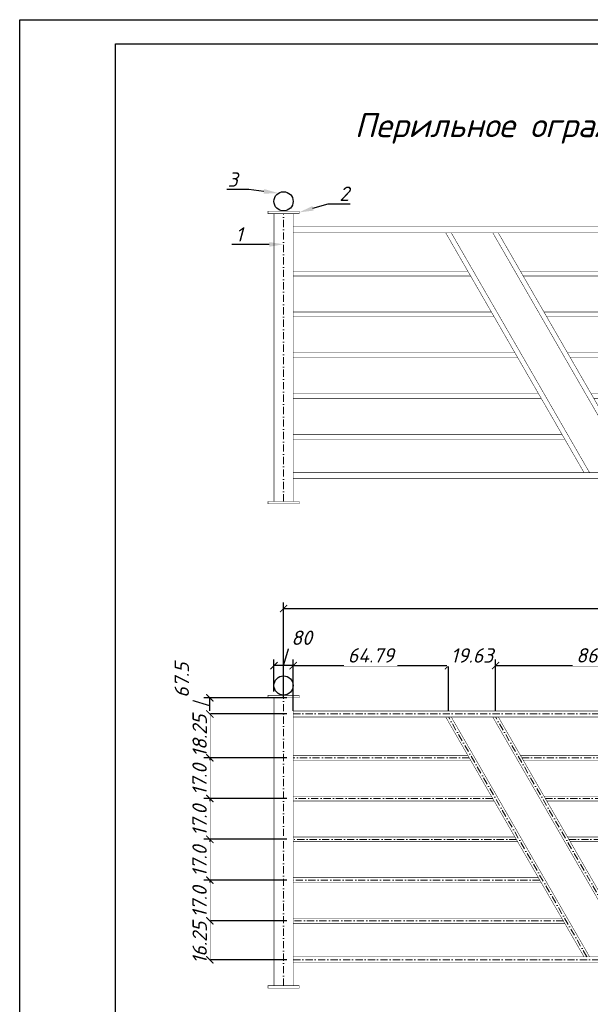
# Model space of a CAD drawing. Header units: metres. Extents: x 733306 to 734033, y 4473325 to 4475372.
# Tile 2 of 27: x 733306 to 733425, y 4473454 to 4473659. Entities that reach past the tile are written whole.
import ezdxf
from ezdxf import colors
from ezdxf.entities.mleader import LeaderData, LeaderLine
from ezdxf.math import Vec2, Vec3

# ---------------------------------------------------------------- set-up
doc = ezdxf.new("R2010")
doc.units = ezdxf.units.M
doc.header["$LTSCALE"] = 0.5
doc.header["$MEASUREMENT"] = 0
doc.header["$PDMODE"] = 32
doc.header["$PDSIZE"] = 0.3
doc.linetypes.add('482 Границы районов', pattern=[5, 3, -1, 0, -1])
doc.layers.add('IS-Размеры', color=7, linetype='Continuous')
doc.styles.add('IS-Основной', font='isocpeui.ttf')
doc.styles.add('ISOCPEUR_1.00', font='isocpeui.ttf')
doc.styles.add('Гипротранс', font='isocpeui.ttf')
doc.dimstyles.new('Lexx 25', dxfattribs={"dimtxt": 3, "dimasz": 1.5, "dimexe": 1.25, "dimexo": 1.3, "dimtad": 1, "dimdec": 0, "dimlfac": 25, "dimtxsty": 'Гипротранс', "dimblk": 'ARCHTICK', "dimcen": 2.5, "dimaunit": 1, "dimadec": 3, "dimazin": 0, "dimtfac": 1, "dimtdec": 0, "dimtmove": 0, "dimatfit": 3, "dimfxl": 1, "dimtfill": 1, "dimarcsym": 0})

# ---------------------------------------------------------------- blocks, each defined once
blk = doc.blocks.new('_ArchTick')
at = {"color": 0, "linetype": 'ByBlock', "const_width": 0.15}
blk.add_lwpolyline([(-0.5, -0.5), (0.5, 0.5)], dxfattribs=at)
blk = doc.blocks.new('*D98')
at = {"color": 0, "lineweight": -2, "transparency": 16777216}
for p, q in [((733360.75, 4473524.15), (733361.86, 4473527.84)), ((733361.86, 4473527.84), (733367.17, 4473527.84)), ((733358.75, 4473518.75), (733358.75, 4473525.4)), ((733362.75, 4473518.75), (733362.75, 4473525.4)), ((733362.75, 4473524.15), (733358.75, 4473524.15))]:
    blk.add_line(p, q, dxfattribs=at)
at = {"layer": 'Defpoints', "color": 0, "transparency": 16777216}
for p in [(733358.75, 4473524.15), (733358.75, 4473517.45), (733362.75, 4473517.45)]:
    blk.add_point(p, dxfattribs=at)
at = {"color": 0, "lineweight": -2, "transparency": 16777216, "xscale": 1.5, "yscale": 1.5, "zscale": 1.5, "rotation": 180}
blk.add_blockref('_ArchTick', (733358.75, 4473524.15), dxfattribs=at)
at = {"color": 0, "lineweight": -2, "transparency": 16777216, "xscale": 1.5, "yscale": 1.5, "zscale": 1.5}
blk.add_blockref('_ArchTick', (733362.75, 4473524.15), dxfattribs=at)
at = {"color": 0, "lineweight": 5, "transparency": 16777216, "insert": (733364.52, 4473529.96), "char_height": 3, "attachment_point": 5, "style": 'Гипротранс', "bg_fill": 3, "box_fill_scale": 1.25, "bg_fill_color": 256, "bg_fill_true_color": 13158600, "bg_fill_transparency": 0}
blk.add_mtext('80', dxfattribs=at)
blk = doc.blocks.new('*D99')
at = {"color": 0, "lineweight": -2, "transparency": 16777216}
for p, q in [((733341.67, 4473516.87), (733341.67, 4473525.37)), ((733345.37, 4473515.76), (733341.67, 4473516.87)), ((733361.45, 4473517.45), (733344.12, 4473517.45)), ((733345.37, 4473514.07), (733345.37, 4473517.45)), ((733361.45, 4473514.07), (733344.12, 4473514.07))]:
    blk.add_line(p, q, dxfattribs=at)
at = {"layer": 'Defpoints', "color": 0, "transparency": 16777216}
for p in [(733345.37, 4473517.45), (733362.75, 4473517.45), (733362.75, 4473514.07)]:
    blk.add_point(p, dxfattribs=at)
at = {"color": 0, "lineweight": -2, "transparency": 16777216, "xscale": 1.5, "yscale": 1.5, "zscale": 1.5}
for p, rotation in [((733345.37, 4473517.45), 90), ((733345.37, 4473514.07), 270)]:
    blk.add_blockref('_ArchTick', p, dxfattribs=dict(at, rotation=rotation))
at = {"color": 0, "lineweight": 5, "transparency": 16777216, "insert": (733339.52, 4473521.12), "char_height": 3, "attachment_point": 5, "rotation": 90, "style": 'Гипротранс', "bg_fill": 3, "box_fill_scale": 1.25, "bg_fill_color": 256, "bg_fill_true_color": 13158600, "bg_fill_transparency": 0}
blk.add_mtext('67.5', dxfattribs=at)
blk = doc.blocks.new('*D100')
at = {"color": 0, "lineweight": -2, "transparency": 16777216}
for p, q in [((733361.45, 4473514.07), (733344.12, 4473514.07)), ((733345.37, 4473514.07), (733345.37, 4473504.95)), ((733361.45, 4473504.95), (733344.12, 4473504.95))]:
    blk.add_line(p, q, dxfattribs=at)
at = {"layer": 'Defpoints', "color": 0, "transparency": 16777216}
for p in [(733362.75, 4473514.07), (733362.75, 4473504.95)]:
    blk.add_point(p, dxfattribs=at)
at = {"color": 0, "lineweight": 5, "transparency": 16777216, "insert": (733343.25, 4473509.51), "char_height": 3, "attachment_point": 5, "rotation": 90, "style": 'Гипротранс', "bg_fill": 3, "box_fill_scale": 1.25, "bg_fill_color": 256, "bg_fill_true_color": 13158600, "bg_fill_transparency": 0}
blk.add_mtext('18.25', dxfattribs=at)
at = {"layer": 'Defpoints', "color": 0, "transparency": 16777216}
blk.add_point((733345.37, 4473504.95), dxfattribs=at)
at = {"color": 0, "lineweight": -2, "transparency": 16777216, "xscale": 1.5, "yscale": 1.5, "zscale": 1.5}
for p, rotation in [((733345.37, 4473514.07), 90), ((733345.37, 4473504.95), 270)]:
    blk.add_blockref('_ArchTick', p, dxfattribs=dict(at, rotation=rotation))
blk = doc.blocks.new('*D94')
at = {"color": 0, "lineweight": -2, "transparency": 16777216}
for p, q in [((733361.45, 4473504.95), (733344.12, 4473504.95)), ((733345.37, 4473504.95), (733345.37, 4473496.45)), ((733361.45, 4473496.45), (733344.12, 4473496.45))]:
    blk.add_line(p, q, dxfattribs=at)
at = {"layer": 'Defpoints', "color": 0, "transparency": 16777216}
for p in [(733362.75, 4473504.95), (733362.75, 4473496.45)]:
    blk.add_point(p, dxfattribs=at)
at = {"color": 0, "lineweight": 5, "transparency": 16777216, "insert": (733343.23, 4473500.38), "char_height": 3, "attachment_point": 5, "rotation": 90, "style": 'Гипротранс', "bg_fill": 3, "box_fill_scale": 1.25, "bg_fill_color": 256, "bg_fill_true_color": 13158600, "bg_fill_transparency": 0}
blk.add_mtext('17.0', dxfattribs=at)
at = {"layer": 'Defpoints', "color": 0, "transparency": 16777216}
blk.add_point((733345.37, 4473496.45), dxfattribs=at)
at = {"color": 0, "lineweight": -2, "transparency": 16777216, "xscale": 1.5, "yscale": 1.5, "zscale": 1.5}
for p, rotation in [((733345.37, 4473504.95), 90), ((733345.37, 4473496.45), 270)]:
    blk.add_blockref('_ArchTick', p, dxfattribs=dict(at, rotation=rotation))
blk = doc.blocks.new('*D95')
at = {"color": 0, "lineweight": -2, "transparency": 16777216}
for p, q in [((733361.45, 4473496.45), (733344.12, 4473496.45)), ((733345.37, 4473496.45), (733345.37, 4473487.95)), ((733361.45, 4473487.95), (733344.12, 4473487.95))]:
    blk.add_line(p, q, dxfattribs=at)
at = {"layer": 'Defpoints', "color": 0, "transparency": 16777216}
for p in [(733362.75, 4473496.45), (733362.75, 4473487.95)]:
    blk.add_point(p, dxfattribs=at)
at = {"color": 0, "lineweight": 5, "transparency": 16777216, "insert": (733343.23, 4473491.88), "char_height": 3, "attachment_point": 5, "rotation": 90, "style": 'Гипротранс', "bg_fill": 3, "box_fill_scale": 1.25, "bg_fill_color": 256, "bg_fill_true_color": 13158600, "bg_fill_transparency": 0}
blk.add_mtext('17.0', dxfattribs=at)
at = {"layer": 'Defpoints', "color": 0, "transparency": 16777216}
blk.add_point((733345.37, 4473487.95), dxfattribs=at)
at = {"color": 0, "lineweight": -2, "transparency": 16777216, "xscale": 1.5, "yscale": 1.5, "zscale": 1.5}
for p, rotation in [((733345.37, 4473496.45), 90), ((733345.37, 4473487.95), 270)]:
    blk.add_blockref('_ArchTick', p, dxfattribs=dict(at, rotation=rotation))
blk = doc.blocks.new('*D96')
at = {"color": 0, "lineweight": -2, "transparency": 16777216}
for p, q in [((733361.45, 4473487.95), (733344.12, 4473487.95)), ((733345.37, 4473487.95), (733345.37, 4473479.45)), ((733361.45, 4473479.45), (733344.12, 4473479.45))]:
    blk.add_line(p, q, dxfattribs=at)
at = {"layer": 'Defpoints', "color": 0, "transparency": 16777216}
for p in [(733362.75, 4473487.95), (733362.75, 4473479.45)]:
    blk.add_point(p, dxfattribs=at)
at = {"color": 0, "lineweight": 5, "transparency": 16777216, "insert": (733343.23, 4473483.38), "char_height": 3, "attachment_point": 5, "rotation": 90, "style": 'Гипротранс', "bg_fill": 3, "box_fill_scale": 1.25, "bg_fill_color": 256, "bg_fill_true_color": 13158600, "bg_fill_transparency": 0}
blk.add_mtext('17.0', dxfattribs=at)
at = {"layer": 'Defpoints', "color": 0, "transparency": 16777216}
blk.add_point((733345.37, 4473479.45), dxfattribs=at)
at = {"color": 0, "lineweight": -2, "transparency": 16777216, "xscale": 1.5, "yscale": 1.5, "zscale": 1.5}
for p, rotation in [((733345.37, 4473487.95), 90), ((733345.37, 4473479.45), 270)]:
    blk.add_blockref('_ArchTick', p, dxfattribs=dict(at, rotation=rotation))
blk = doc.blocks.new('*D97')
at = {"color": 0, "lineweight": -2, "transparency": 16777216}
for p, q in [((733361.45, 4473479.45), (733344.12, 4473479.45)), ((733345.37, 4473479.45), (733345.37, 4473470.95)), ((733361.45, 4473470.95), (733344.12, 4473470.95))]:
    blk.add_line(p, q, dxfattribs=at)
at = {"layer": 'Defpoints', "color": 0, "transparency": 16777216}
for p in [(733362.75, 4473479.45), (733362.75, 4473470.95)]:
    blk.add_point(p, dxfattribs=at)
at = {"color": 0, "lineweight": 5, "transparency": 16777216, "insert": (733343.23, 4473474.88), "char_height": 3, "attachment_point": 5, "rotation": 90, "style": 'Гипротранс', "bg_fill": 3, "box_fill_scale": 1.25, "bg_fill_color": 256, "bg_fill_true_color": 13158600, "bg_fill_transparency": 0}
blk.add_mtext('17.0', dxfattribs=at)
at = {"layer": 'Defpoints', "color": 0, "transparency": 16777216}
blk.add_point((733345.37, 4473470.95), dxfattribs=at)
at = {"color": 0, "lineweight": -2, "transparency": 16777216, "xscale": 1.5, "yscale": 1.5, "zscale": 1.5}
for p, rotation in [((733345.37, 4473479.45), 90), ((733345.37, 4473470.95), 270)]:
    blk.add_blockref('_ArchTick', p, dxfattribs=dict(at, rotation=rotation))
blk = doc.blocks.new('*D93')
at = {"color": 0, "lineweight": -2, "transparency": 16777216}
for p, q in [((733361.45, 4473470.95), (733344.12, 4473470.95)), ((733345.37, 4473470.95), (733345.37, 4473462.82)), ((733361.45, 4473462.82), (733344.12, 4473462.82))]:
    blk.add_line(p, q, dxfattribs=at)
at = {"layer": 'Defpoints', "color": 0, "transparency": 16777216}
for p in [(733362.75, 4473470.95), (733362.75, 4473462.82)]:
    blk.add_point(p, dxfattribs=at)
at = {"color": 0, "lineweight": 5, "transparency": 16777216, "insert": (733343.25, 4473466.38), "char_height": 3, "attachment_point": 5, "rotation": 90, "style": 'Гипротранс', "bg_fill": 3, "box_fill_scale": 1.25, "bg_fill_color": 256, "bg_fill_true_color": 13158600, "bg_fill_transparency": 0}
blk.add_mtext('16.25', dxfattribs=at)
at = {"layer": 'Defpoints', "color": 0, "transparency": 16777216}
blk.add_point((733345.37, 4473462.82), dxfattribs=at)
at = {"color": 0, "lineweight": -2, "transparency": 16777216, "xscale": 1.5, "yscale": 1.5, "zscale": 1.5}
for p, rotation in [((733345.37, 4473470.95), 90), ((733345.37, 4473462.82), 270)]:
    blk.add_blockref('_ArchTick', p, dxfattribs=dict(at, rotation=rotation))
blk = doc.blocks.new('*D103')
at = {"color": 0, "lineweight": -2, "transparency": 16777216}
for p, q in [((733362.75, 4473514.75), (733362.75, 4473525.4)), ((733395.15, 4473514.75), (733395.15, 4473525.4)), ((733362.75, 4473524.15), (733395.15, 4473524.15))]:
    blk.add_line(p, q, dxfattribs=at)
at = {"layer": 'Defpoints', "color": 0, "transparency": 16777216}
for p in [(733395.15, 4473524.15), (733362.75, 4473513.45), (733395.15, 4473513.45)]:
    blk.add_point(p, dxfattribs=at)
at = {"color": 0, "lineweight": -2, "transparency": 16777216, "xscale": 1.5, "yscale": 1.5, "zscale": 1.5, "rotation": 180}
blk.add_blockref('_ArchTick', (733362.75, 4473524.15), dxfattribs=at)
at = {"color": 0, "lineweight": -2, "transparency": 16777216, "xscale": 1.5, "yscale": 1.5, "zscale": 1.5}
blk.add_blockref('_ArchTick', (733395.15, 4473524.15), dxfattribs=at)
at = {"color": 0, "lineweight": 5, "transparency": 16777216, "insert": (733378.95, 4473526.29), "char_height": 3, "attachment_point": 5, "style": 'Гипротранс', "bg_fill": 3, "box_fill_scale": 1.25, "bg_fill_color": 256, "bg_fill_true_color": 13158600, "bg_fill_transparency": 0}
blk.add_mtext('64.79', dxfattribs=at)
blk = doc.blocks.new('*D104')
at = {"color": 0, "lineweight": -2, "transparency": 16777216}
for p, q in [((733395.15, 4473514.75), (733395.15, 4473525.4)), ((733404.96, 4473514.75), (733404.96, 4473525.4)), ((733395.15, 4473524.15), (733404.96, 4473524.15))]:
    blk.add_line(p, q, dxfattribs=at)
at = {"layer": 'Defpoints', "color": 0, "transparency": 16777216}
for p in [(733395.15, 4473513.45), (733404.96, 4473513.45)]:
    blk.add_point(p, dxfattribs=at)
at = {"color": 0, "lineweight": -2, "transparency": 16777216, "xscale": 1.5, "yscale": 1.5, "zscale": 1.5, "rotation": 180}
blk.add_blockref('_ArchTick', (733395.15, 4473524.15), dxfattribs=at)
at = {"color": 0, "lineweight": -2, "transparency": 16777216, "xscale": 1.5, "yscale": 1.5, "zscale": 1.5}
blk.add_blockref('_ArchTick', (733404.96, 4473524.15), dxfattribs=at)
at = {"color": 0, "lineweight": 5, "transparency": 16777216, "insert": (733400.06, 4473526.27), "char_height": 3, "attachment_point": 5, "style": 'Гипротранс', "bg_fill": 3, "box_fill_scale": 1.25, "bg_fill_color": 256, "bg_fill_true_color": 13158600, "bg_fill_transparency": 0}
blk.add_mtext('19.63', dxfattribs=at)
at = {"layer": 'Defpoints', "color": 0, "transparency": 16777216}
blk.add_point((733404.96, 4473524.15), dxfattribs=at)
blk = doc.blocks.new('*D105')
at = {"color": 0, "lineweight": -2, "transparency": 16777216}
for p, q in [((733404.96, 4473514.75), (733404.96, 4473525.4)), ((733448.15, 4473514.75), (733448.15, 4473525.4)), ((733404.96, 4473524.15), (733448.15, 4473524.15))]:
    blk.add_line(p, q, dxfattribs=at)
at = {"layer": 'Defpoints', "color": 0, "transparency": 16777216}
for p in [(733448.15, 4473524.15), (733404.96, 4473513.45), (733448.15, 4473513.45)]:
    blk.add_point(p, dxfattribs=at)
at = {"color": 0, "lineweight": -2, "transparency": 16777216, "xscale": 1.5, "yscale": 1.5, "zscale": 1.5, "rotation": 180}
blk.add_blockref('_ArchTick', (733404.96, 4473524.15), dxfattribs=at)
at = {"color": 0, "lineweight": -2, "transparency": 16777216, "xscale": 1.5, "yscale": 1.5, "zscale": 1.5}
blk.add_blockref('_ArchTick', (733448.15, 4473524.15), dxfattribs=at)
at = {"color": 0, "lineweight": 5, "transparency": 16777216, "insert": (733426.56, 4473526.29), "char_height": 3, "attachment_point": 5, "style": 'Гипротранс', "bg_fill": 3, "box_fill_scale": 1.25, "bg_fill_color": 256, "bg_fill_true_color": 13158600, "bg_fill_transparency": 0}
blk.add_mtext('86.37', dxfattribs=at)
blk = doc.blocks.new('*D108')
at = {"color": 0, "lineweight": -2, "transparency": 16777216}
for p, q in [((733360.75, 4473517.48), (733360.75, 4473537.29)), ((733510.75, 4473516.29), (733510.75, 4473537.29)), ((733360.75, 4473536.04), (733510.75, 4473536.04))]:
    blk.add_line(p, q, dxfattribs=at)
at = {"layer": 'Defpoints', "color": 0, "transparency": 16777216}
for p in [(733510.75, 4473536.04), (733360.75, 4473516.18), (733510.75, 4473514.99)]:
    blk.add_point(p, dxfattribs=at)
at = {"color": 0, "lineweight": -2, "transparency": 16777216, "xscale": 1.5, "yscale": 1.5, "zscale": 1.5, "rotation": 180}
blk.add_blockref('_ArchTick', (733360.75, 4473536.04), dxfattribs=at)
at = {"color": 0, "lineweight": -2, "transparency": 16777216, "xscale": 1.5, "yscale": 1.5, "zscale": 1.5}
blk.add_blockref('_ArchTick', (733510.75, 4473536.04), dxfattribs=at)
at = {"color": 0, "lineweight": 5, "transparency": 16777216, "insert": (733435.75, 4473538.17), "char_height": 3, "attachment_point": 5, "style": 'Гипротранс', "bg_fill": 3, "box_fill_scale": 1.25, "bg_fill_color": 256, "bg_fill_true_color": 13158600, "bg_fill_transparency": 0}
blk.add_mtext('3000', dxfattribs=at)
blk = doc.blocks.new('dfdsfdsf')
at = {"ltscale": 20, "const_width": 0.1}
for points in [[(733358.75, 4473618.36), (733357.5, 4473618.36), (733357.5, 4473618.86), (733362.75, 4473618.86), (733364, 4473618.86), (733364, 4473618.36), (733358.75, 4473618.36)], [(733508.75, 4473618.36), (733507.5, 4473618.36), (733507.5, 4473618.86), (733512.75, 4473618.86), (733514, 4473618.86), (733514, 4473618.36), (733508.75, 4473618.36)], [(733358.75, 4473558.36), (733358.75, 4473618.36), (733362.75, 4473618.36), (733362.75, 4473558.36), (733358.75, 4473558.36)], [(733508.75, 4473558.36), (733508.75, 4473618.36), (733512.75, 4473618.36), (733512.75, 4473558.36), (733508.75, 4473558.36)], [(733362.75, 4473615.61), (733362.75, 4473614.36), (733508.75, 4473614.36), (733508.75, 4473615.61), (733362.75, 4473615.61)], [(733424.59, 4473564.36), (733423.44, 4473564.36), (733394.57, 4473614.36), (733395.73, 4473614.36), (733424.59, 4473564.36)], [(733434.41, 4473564.36), (733433.25, 4473564.36), (733404.39, 4473614.36), (733405.54, 4473614.36), (733434.41, 4473564.36)], [(733477.59, 4473564.36), (733476.44, 4473564.36), (733447.57, 4473614.36), (733448.73, 4473614.36), (733477.59, 4473564.36)], [(733487.41, 4473564.36), (733486.25, 4473564.36), (733457.39, 4473614.36), (733458.54, 4473614.36), (733487.41, 4473564.36)], [(733399.19, 4473606.36), (733399.77, 4473605.36), (733362.75, 4473605.36), (733362.75, 4473606.36), (733399.19, 4473606.36)], [(733410.16, 4473606.36), (733410.74, 4473605.36), (733452.77, 4473605.36), (733452.19, 4473606.36), (733410.16, 4473606.36)], [(733463.16, 4473606.36), (733463.74, 4473605.36), (733508.75, 4473605.36), (733508.75, 4473606.36), (733463.16, 4473606.36)], [(733404.1, 4473597.86), (733362.75, 4473597.86), (733362.75, 4473596.86), (733404.68, 4473596.86), (733404.1, 4473597.86)], [(733415.07, 4473597.86), (733415.65, 4473596.86), (733457.68, 4473596.86), (733457.1, 4473597.86), (733415.07, 4473597.86)], [(733468.07, 4473597.86), (733468.65, 4473596.86), (733508.75, 4473596.86), (733508.75, 4473597.86), (733468.07, 4473597.86)], [(733409.01, 4473589.36), (733362.75, 4473589.36), (733362.75, 4473588.36), (733409.58, 4473588.36), (733409.01, 4473589.36)], [(733419.98, 4473589.36), (733420.55, 4473588.36), (733462.58, 4473588.36), (733462.01, 4473589.36), (733419.98, 4473589.36)], [(733472.98, 4473589.36), (733473.55, 4473588.36), (733508.75, 4473588.36), (733508.75, 4473589.36), (733472.98, 4473589.36)], [(733413.91, 4473580.86), (733362.75, 4473580.86), (733362.75, 4473579.86), (733414.49, 4473579.86), (733413.91, 4473580.86)], [(733424.88, 4473580.86), (733425.46, 4473579.86), (733467.49, 4473579.86), (733466.91, 4473580.86), (733424.88, 4473580.86)], [(733477.88, 4473580.86), (733478.46, 4473579.86), (733508.75, 4473579.86), (733508.75, 4473580.86), (733477.88, 4473580.86)], [(733418.82, 4473572.36), (733362.75, 4473572.36), (733362.75, 4473571.36), (733419.4, 4473571.36), (733418.82, 4473572.36)], [(733429.79, 4473572.36), (733430.37, 4473571.36), (733472.4, 4473571.36), (733471.82, 4473572.36), (733429.79, 4473572.36)], [(733508.75, 4473572.36), (733482.79, 4473572.36), (733483.37, 4473571.36), (733508.75, 4473571.36), (733508.75, 4473572.36)], [(733362.75, 4473564.36), (733362.75, 4473563.11), (733508.75, 4473563.11), (733508.75, 4473564.36), (733362.75, 4473564.36)], [(733358.75, 4473558.36), (733357.5, 4473558.36), (733357.5, 4473557.86), (733362.75, 4473557.86), (733364, 4473557.86), (733364, 4473558.36), (733358.75, 4473558.36)], [(733508.75, 4473558.36), (733507.5, 4473558.36), (733507.5, 4473557.86), (733512.75, 4473557.86), (733514, 4473557.86), (733514, 4473558.36), (733508.75, 4473558.36)]]:
    blk.add_lwpolyline(points, dxfattribs=at)
at = {"linetype": '482 Границы районов', "lineweight": 5}
for points in [[(733360.75, 4473558.36), (733360.75, 4473618.36)], [(733510.75, 4473558.36), (733510.75, 4473618.36)]]:
    blk.add_lwpolyline(points, dxfattribs=at)
at = {"ltscale": 20}
blk.add_circle((733360.75, 4473620.92), 2, dxfattribs=at)
at = {"lineweight": 5}
blk.add_circle((733510.75, 4473620.92), 2, dxfattribs=at)

msp = doc.modelspace()

# ---------------------------------------------------------------- linework, layer by layer
for points in [[(733305.706, 4473361.78), (733305.706, 4473658.78), (733781.536, 4473658.78), (733781.536, 4473361.78)], [(733325.706, 4473366.78), (733325.706, 4473653.78), (733776.536, 4473653.78), (733776.536, 4473366.78)]]:
    msp.add_lwpolyline(points, close=True)
at = {"ltscale": 20, "const_width": 0.1}
for points in [[(733358.754, 4473517.446), (733357.504, 4473517.446), (733357.504, 4473517.946), (733362.754, 4473517.946), (733364.004, 4473517.946), (733364.004, 4473517.446), (733358.754, 4473517.446)], [(733358.754, 4473457.446), (733358.754, 4473517.446), (733362.754, 4473517.446), (733362.754, 4473457.446), (733358.754, 4473457.446)], [(733362.754, 4473514.696), (733362.754, 4473513.446), (733508.754, 4473513.446), (733508.754, 4473514.696), (733362.754, 4473514.696)], [(733424.594, 4473463.446), (733423.439, 4473463.446), (733394.572, 4473513.446), (733395.727, 4473513.446), (733424.594, 4473463.446)], [(733434.409, 4473463.446), (733433.254, 4473463.446), (733404.387, 4473513.446), (733405.542, 4473513.446), (733434.409, 4473463.446)], [(733399.191, 4473505.446), (733399.768, 4473504.446), (733362.754, 4473504.446), (733362.754, 4473505.446), (733399.191, 4473505.446)], [(733410.16, 4473505.446), (733410.738, 4473504.446), (733452.768, 4473504.446), (733452.191, 4473505.446), (733410.16, 4473505.446)], [(733404.098, 4473496.946), (733362.754, 4473496.946), (733362.754, 4473495.946), (733404.675, 4473495.946), (733404.098, 4473496.946)], [(733415.068, 4473496.946), (733415.645, 4473495.946), (733457.675, 4473495.946), (733457.098, 4473496.946), (733415.068, 4473496.946)], [(733409.006, 4473488.446), (733362.754, 4473488.446), (733362.754, 4473487.446), (733409.583, 4473487.446), (733409.006, 4473488.446)], [(733419.975, 4473488.446), (733420.553, 4473487.446), (733462.583, 4473487.446), (733462.006, 4473488.446), (733419.975, 4473488.446)], [(733413.913, 4473479.946), (733362.754, 4473479.946), (733362.754, 4473478.946), (733414.49, 4473478.946), (733413.913, 4473479.946)], [(733418.821, 4473471.446), (733362.754, 4473471.446), (733362.754, 4473470.446), (733419.398, 4473470.446), (733418.821, 4473471.446)], [(733362.754, 4473463.446), (733362.754, 4473462.196), (733508.754, 4473462.196), (733508.754, 4473463.446), (733362.754, 4473463.446)], [(733358.754, 4473457.446), (733357.504, 4473457.446), (733357.504, 4473456.946), (733362.754, 4473456.946), (733364.004, 4473456.946), (733364.004, 4473457.446), (733358.754, 4473457.446)]]:
    msp.add_lwpolyline(points, dxfattribs=at)
at = {"linetype": '482 Границы районов', "lineweight": 5}
for points in [[(733360.754, 4473457.446), (733360.754, 4473517.446)], [(733362.754, 4473514.071), (733508.754, 4473514.071)], [(733424.017, 4473463.446), (733395.149, 4473513.446)], [(733433.832, 4473463.446), (733404.964, 4473513.446)], [(733399.479, 4473504.946), (733362.754, 4473504.946)], [(733410.449, 4473504.946), (733452.479, 4473504.946)], [(733404.387, 4473496.446), (733362.754, 4473496.446)], [(733415.356, 4473496.446), (733457.387, 4473496.446)], [(733409.294, 4473487.946), (733362.754, 4473487.946)], [(733420.264, 4473487.946), (733462.294, 4473487.946)], [(733414.202, 4473479.446), (733362.754, 4473479.446)], [(733419.109, 4473470.946), (733362.754, 4473470.946)], [(733362.754, 4473462.821), (733508.754, 4473462.821)]]:
    msp.add_lwpolyline(points, dxfattribs=at)
at = {"ltscale": 20}
msp.add_circle((733360.754, 4473520.008), 2, dxfattribs=at)

# ---------------------------------------------------------------- block references
at = {"color": 1}
msp.add_blockref('dfdsfdsf', (0, 0), dxfattribs=at)

# ---------------------------------------------------------------- texts
at = {"lineweight": 30, "style": 'ISOCPEUR_1.00'}
msp.add_text('Перильное ограждение Огр-1', height=5, dxfattribs=at).set_placement((733375.586, 4473634.295))

# ---------------------------------------------------------------- leaders
at = {"layer": 'IS-Размеры'}
ml = msp.add_multileader_mtext('Standard', dxfattribs=at)
ml.set_content('3', color=256, style='IS-Основной')
ml.set_leader_properties()
ml.build(insert=Vec2(0, 0))
ml.multileader.update_dxf_attribs({"text_left_attachment_type": 6, "text_right_attachment_type": 6, "arrow_head_size": 3})
ctx = ml.context
ctx.base_point, ctx.char_height, ctx.arrow_head_size, ctx.plane_origin = Vec3(733347.075, 4473623.36), 3, 3, Vec3(733666.872, 4473708.932)
ctx.left_attachment, ctx.right_attachment, ctx.text_align_type = 6, 6, 2
notes = []
notes.append((ctx, [(0, (1, 1, 0), (733353.516, 4473623.36), (-1, 0), 0.314, [(0, [(733359.644, 4473622.643)], 0, [])])]))
ctx.mtext.insert, ctx.mtext.alignment, ctx.mtext.flow_direction = Vec3(733351.203, 4473626.96), 3, 5
ml = msp.add_multileader_mtext('Standard', dxfattribs=at)
ml.set_content('2', color=256, style='IS-Основной')
ml.set_leader_properties()
ml.build(insert=Vec2(0, 0))
ml.multileader.update_dxf_attribs({"text_left_attachment_type": 6, "text_right_attachment_type": 6, "arrow_head_size": 3})
ctx = ml.context
ctx.base_point, ctx.char_height, ctx.arrow_head_size, ctx.plane_origin = Vec3(733370.379, 4473620.411), 3, 3, Vec3(733686.983, 4473704.898)
ctx.left_attachment, ctx.right_attachment = 6, 6
notes.append((ctx, [(1, (1, 1, 0), (733370.065, 4473620.411), (1, 0), 0.314, [(0, [(733364.004, 4473618.61)], 0, [])])]))
ctx.mtext.insert, ctx.mtext.flow_direction = Vec3(733372.379, 4473624.011), 5
ml = msp.add_multileader_mtext('Standard', dxfattribs=at)
ml.set_content('1', color=256, style='IS-Основной')
ml.set_leader_properties()
ml.build(insert=Vec2(0, 0))
ml.multileader.update_dxf_attribs({"text_left_attachment_type": 6, "text_right_attachment_type": 6, "arrow_head_size": 3})
ctx = ml.context
ctx.base_point, ctx.char_height, ctx.arrow_head_size, ctx.plane_origin = Vec3(733349.154, 4473611.933), 3, 3, Vec3(733665.758, 4473696.42)
ctx.left_attachment, ctx.right_attachment, ctx.text_align_type = 6, 6, 2
notes.append((ctx, [(0, (1, 1, 0), (733354.556, 4473611.933), (-1, 0), 0.314, [(0, [(733360.754, 4473611.966)], 0, [])])]))
ctx.mtext.insert, ctx.mtext.alignment, ctx.mtext.flow_direction = Vec3(733352.242, 4473615.533), 3, 5
for ctx, leaders in notes:
    for number, flags, end, landing, length, lines in leaders:
        leader = LeaderData()
        leader.index, (leader.has_last_leader_line, leader.has_dogleg_vector, leader.attachment_direction) = number, flags
        leader.last_leader_point, leader.dogleg_vector, leader.dogleg_length = Vec3(end), Vec3(landing), length
        for number, points, colour, breaks in lines:
            line = LeaderLine()
            line.index, line.vertices, line.color, line.breaks = number, Vec3.list(points), colors.encode_raw_color(colour), breaks
            leader.lines.append(line)
        ctx.leaders.append(leader)

# ---------------------------------------------------------------- next in the draw order: dimensions: what is measured, and where the dimension line sits
at = {"lineweight": 5}
dim = msp.add_linear_dim(base=(733358.754, 4473524.148), p1=(733362.754, 4473517.446), p2=(733358.754, 4473517.446), angle=180, text='80', dimstyle='Lexx 25', override={"dimtmove": 1}, dxfattribs=at)
dim.commit()
dim.dimension.update_dxf_attribs({"geometry": '*D98', "text_midpoint": (733362.486, 4473529.96)})

# ---------------------------------------------------------------- next in the draw order: dimensions: what is measured, and where the dimension line sits
dim = msp.add_linear_dim(base=(733345.375, 4473517.446), p1=(733362.754, 4473514.071), p2=(733362.754, 4473517.446), angle=90, text='67.5', dimstyle='Lexx 25', override={"dimtmove": 1}, dxfattribs=at)
dim.commit()
dim.dimension.update_dxf_attribs({"geometry": '*D99', "text_midpoint": (733339.523, 4473517.496)})

# ---------------------------------------------------------------- next in the draw order: dimensions: what is measured, and where the dimension line sits
dim = msp.add_linear_dim(base=(733345.375, 4473504.946), p1=(733362.754, 4473514.071), p2=(733362.754, 4473504.946), angle=90, text='18.25', dimstyle='Lexx 25', override={"dimtmove": 1}, dxfattribs=at)
dim.commit()
dim.dimension.update_dxf_attribs({"geometry": '*D100', "text_midpoint": (733345.375, 4473509.509), "dimtype": 160})

# ---------------------------------------------------------------- next in the draw order: dimensions: what is measured, and where the dimension line sits
dim = msp.add_linear_dim(base=(733395.149, 4473524.148), p1=(733362.754, 4473513.446), p2=(733395.149, 4473513.446), text='64.79', dimstyle='Lexx 25', override={"dimtmove": 1}, dxfattribs=at)
dim.commit()
dim.dimension.update_dxf_attribs({"geometry": '*D103', "text_midpoint": (733378.952, 4473526.292)})
dim = msp.add_linear_dim(base=(733345.375, 4473496.446), p1=(733362.754, 4473504.946), p2=(733362.754, 4473496.446), angle=90, text='17.0', dimstyle='Lexx 25', override={"dimtmove": 1}, dxfattribs=at)
dim.commit()
dim.dimension.update_dxf_attribs({"geometry": '*D94', "text_midpoint": (733345.375, 4473500.384), "dimtype": 160})

# ---------------------------------------------------------------- next in the draw order: dimensions: what is measured, and where the dimension line sits
dim = msp.add_linear_dim(base=(733404.964, 4473524.148), p1=(733395.149, 4473513.446), p2=(733404.964, 4473513.446), text='19.63', dimstyle='Lexx 25', override={"dimtmove": 1}, dxfattribs=at)
dim.commit()
dim.dimension.update_dxf_attribs({"geometry": '*D104', "text_midpoint": (733400.057, 4473526.273)})
dim = msp.add_linear_dim(base=(733345.375, 4473487.946), p1=(733362.754, 4473496.446), p2=(733362.754, 4473487.946), angle=90, text='17.0', dimstyle='Lexx 25', override={"dimtmove": 1}, dxfattribs=at)
dim.commit()
dim.dimension.update_dxf_attribs({"geometry": '*D95', "text_midpoint": (733345.375, 4473491.884), "dimtype": 160})

# ---------------------------------------------------------------- next in the draw order: dimensions: what is measured, and where the dimension line sits
dim = msp.add_linear_dim(base=(733448.149, 4473524.148), p1=(733404.964, 4473513.446), p2=(733448.149, 4473513.446), text='86.37', dimstyle='Lexx 25', override={"dimtmove": 1}, dxfattribs=at)
dim.commit()
dim.dimension.update_dxf_attribs({"geometry": '*D105', "text_midpoint": (733426.557, 4473526.292)})
dim = msp.add_linear_dim(base=(733345.375, 4473479.446), p1=(733362.754, 4473487.946), p2=(733362.754, 4473479.446), angle=90, text='17.0', dimstyle='Lexx 25', override={"dimtmove": 1}, dxfattribs=at)
dim.commit()
dim.dimension.update_dxf_attribs({"geometry": '*D96', "text_midpoint": (733345.375, 4473483.384), "dimtype": 160})

# ---------------------------------------------------------------- next in the draw order: dimensions: what is measured, and where the dimension line sits
dim = msp.add_linear_dim(base=(733510.754, 4473536.044), p1=(733360.754, 4473516.185), p2=(733510.754, 4473514.994), text='3000', dimstyle='Lexx 25', override={"dimtmove": 1}, dxfattribs=at)
dim.commit()
dim.dimension.update_dxf_attribs({"geometry": '*D108', "text_midpoint": (733435.754, 4473538.169)})
dim = msp.add_linear_dim(base=(733345.375, 4473470.946), p1=(733362.754, 4473479.446), p2=(733362.754, 4473470.946), angle=90, text='17.0', dimstyle='Lexx 25', override={"dimtmove": 1}, dxfattribs=at)
dim.commit()
dim.dimension.update_dxf_attribs({"geometry": '*D97', "text_midpoint": (733345.375, 4473474.884), "dimtype": 160})

# ---------------------------------------------------------------- next in the draw order: dimensions: what is measured, and where the dimension line sits
dim = msp.add_linear_dim(base=(733345.375, 4473462.821), p1=(733362.754, 4473470.946), p2=(733362.754, 4473462.821), angle=90, text='16.25', dimstyle='Lexx 25', override={"dimtmove": 1}, dxfattribs=at)
dim.commit()
dim.dimension.update_dxf_attribs({"geometry": '*D93', "text_midpoint": (733345.375, 4473466.384), "dimtype": 160})

doc.saveas('drawing.dxf')
